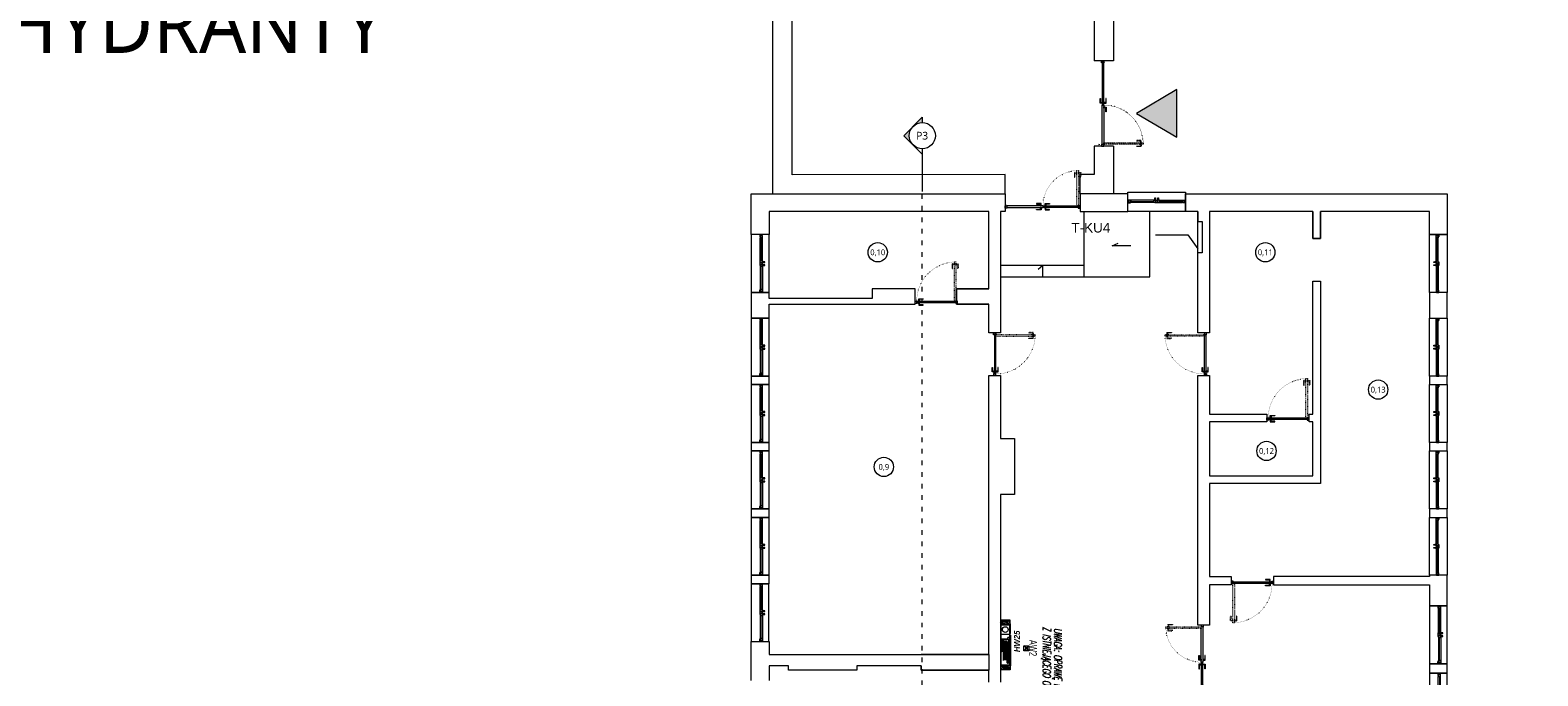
# Model space of a CAD drawing. Header units: millimetres. Extents: x 74561 to 128111, y -68197 to -28273.
# Tile 10 of 26: x 80160 to 87977, y -61742 to -58397. Entities that reach past the tile are written whole.
import ezdxf
from ezdxf.enums import TextEntityAlignment as Align

# ---------------------------------------------------------------- set-up
doc = ezdxf.new("R2010")
doc.units = ezdxf.units.MM
doc.linetypes.add('ACAD_ISO03W100', pattern=[30, 12, -18])
doc.linetypes.add('ACAD_ISO07W100', pattern=[3, 0, -3])
doc.layers.get('0').update_dxf_attribs({"color": 251, "lineweight": 9})
for name, color, linetype, lineweight in [('A-instalacje.ART', 251, 'Continuous', 9), ('A-opis.ART', 251, 'Continuous', 9), ('A-wyposażenie.ART', 251, 'Continuous', 9), ('IE_LEGENDA', 7, 'Continuous', 13), ('IE_Oświetlenie awaryjne', 1, 'Continuous', 13), ('instalacje_arch', 251, 'Continuous', 9), ('opis..KF', 251, 'Continuous', 9), ('stolarka_arch', 251, 'Continuous', 9), ('wypełnienie 2', 251, 'Continuous', 9), ('ściana pro..KF', 251, 'Continuous', 9), ('ściany ist..KF', 251, 'Continuous', 9)]:
    doc.layers.add(name, color=color, linetype=linetype, lineweight=lineweight)
doc.styles.add('ARCH', font='segoeuil.ttf')
doc.styles.add('Opisowy', font='arial.ttf')
doc.styles.add('SIMLPEX', font='simplex.shx')
doc.styles.get("Standard").update_dxf_attribs({"font": 'arial.ttf'})

# ---------------------------------------------------------------- blocks, each defined once
blk = doc.blocks.new('*U667')
at = {"layer": 'stolarka_arch', "linetype": 'ACAD_ISO03W100', "lineweight": 0, "ltscale": 0.1}
for points in [[(3.5, 97), (-1.5, 97), (-1.5, 85), (-0.5, 85), (-0.5, 95), (3.5, 95)], [(3.5, 98), (3.5, 94), (4.5, 94), (4.5, 98)], [(4.5, 102), (4.5, 0), (8.5, 0), (8.5, 102)], [(9.5, 98), (9.5, 94), (8.5, 94), (8.5, 98)], [(9.5, 97), (14.5, 97), (14.5, 85), (13.5, 85), (13.5, 95), (9.5, 95)]]:
    blk.add_lwpolyline(points, close=True, dxfattribs=at)
at = {"layer": 'stolarka_arch'}
for points in [[(5, -4), (5, -6), (0, -6), (0, 0), (4, 0), (4, -4), (5, -4)], [(106, 0), (4, 0), (4, -4), (106, -4)], [(101, 1), (101, 6), (89, 6), (89, 5), (99, 5), (99, 1)], [(102, 1), (98, 1), (98, 0), (102, 0)], [(105, -4), (105, -6), (110, -6), (110, 0), (106, 0), (106, -4), (105, -4)], [(101, -5), (101, -10), (89, -10), (89, -9), (99, -9), (99, -5)], [(102, -5), (98, -5), (98, -4), (102, -4)]]:
    blk.add_lwpolyline(points, close=True, dxfattribs=at)
blk.add_circle((4, 0.5), 0.5, dxfattribs=at)
at = {"layer": 'stolarka_arch', "linetype": 'ACAD_ISO07W100', "lineweight": 0, "ltscale": 0.5}
blk.add_arc((4, 0), 102, 0, 89.6506, dxfattribs=at)
blk = doc.blocks.new('*U1039')
at = {"layer": 'stolarka_arch', "lineweight": 0}
blk.add_lwpolyline([(0, 0), (150, 0), (150, -46), (0, -46)], close=True, dxfattribs=at)
at = {"layer": 'stolarka_arch'}
for points in [[(0, -22), (6, -22), (6, -23), (3, -23), (3, -28), (0, -28)], [(3, -23), (8, -23), (8, -29), (2, -29), (2, -28), (3, -28)], [(8, -26), (68, -26), (68, -23), (8, -23)], [(8, -26), (68, -26), (68, -29), (8, -29)], [(73, -23), (68, -23), (68, -29), (74, -29), (74, -28), (73, -28)], [(73, -30), (69, -30), (69, -29), (73, -29)], [(70, -22), (80, -22), (80, -23), (77, -23), (77, -28), (73, -28), (73, -23), (70, -23)], [(72, -35), (70, -35), (70, -30), (72, -30)], [(77, -23), (82, -23), (82, -29), (76, -29), (76, -28), (77, -28)], [(81, -30), (77, -30), (77, -29), (81, -29)], [(80, -35), (78, -35), (78, -30), (80, -30)], [(142, -26), (82, -26), (82, -23), (142, -23)], [(142, -26), (82, -26), (82, -29), (142, -29)], [(147, -23), (142, -23), (142, -29), (148, -29), (148, -28), (147, -28)], [(150, -22), (144, -22), (144, -23), (147, -23), (147, -28), (150, -28)]]:
    blk.add_lwpolyline(points, close=True, dxfattribs=at)
blk = doc.blocks.new('*U1040')
at = {"layer": 'stolarka_arch', "lineweight": 0}
blk.add_lwpolyline([(0, 0), (150, 0), (150, -46), (0, -46)], close=True, dxfattribs=at)
at = {"layer": 'stolarka_arch'}
for points in [[(0, -22), (6, -22), (6, -23), (3, -23), (3, -28), (0, -28)], [(3, -23), (8, -23), (8, -29), (2, -29), (2, -28), (3, -28)], [(8, -26), (68, -26), (68, -23), (8, -23)], [(8, -26), (68, -26), (68, -29), (8, -29)], [(73, -23), (68, -23), (68, -29), (74, -29), (74, -28), (73, -28)], [(73, -30), (69, -30), (69, -29), (73, -29)], [(70, -22), (80, -22), (80, -23), (77, -23), (77, -28), (73, -28), (73, -23), (70, -23)], [(72, -35), (70, -35), (70, -30), (72, -30)], [(77, -23), (82, -23), (82, -29), (76, -29), (76, -28), (77, -28)], [(81, -30), (77, -30), (77, -29), (81, -29)], [(80, -35), (78, -35), (78, -30), (80, -30)], [(142, -26), (82, -26), (82, -23), (142, -23)], [(142, -26), (82, -26), (82, -29), (142, -29)], [(147, -23), (142, -23), (142, -29), (148, -29), (148, -28), (147, -28)], [(150, -22), (144, -22), (144, -23), (147, -23), (147, -28), (150, -28)]]:
    blk.add_lwpolyline(points, close=True, dxfattribs=at)
blk = doc.blocks.new('*U1041')
at = {"layer": 'stolarka_arch', "lineweight": 0}
blk.add_lwpolyline([(0, 0), (150, 0), (150, -46), (0, -46)], close=True, dxfattribs=at)
at = {"layer": 'stolarka_arch'}
for points in [[(0, -22), (6, -22), (6, -23), (3, -23), (3, -28), (0, -28)], [(3, -23), (8, -23), (8, -29), (2, -29), (2, -28), (3, -28)], [(8, -26), (68, -26), (68, -23), (8, -23)], [(8, -26), (68, -26), (68, -29), (8, -29)], [(73, -23), (68, -23), (68, -29), (74, -29), (74, -28), (73, -28)], [(73, -30), (69, -30), (69, -29), (73, -29)], [(70, -22), (80, -22), (80, -23), (77, -23), (77, -28), (73, -28), (73, -23), (70, -23)], [(72, -35), (70, -35), (70, -30), (72, -30)], [(77, -23), (82, -23), (82, -29), (76, -29), (76, -28), (77, -28)], [(81, -30), (77, -30), (77, -29), (81, -29)], [(80, -35), (78, -35), (78, -30), (80, -30)], [(142, -26), (82, -26), (82, -23), (142, -23)], [(142, -26), (82, -26), (82, -29), (142, -29)], [(147, -23), (142, -23), (142, -29), (148, -29), (148, -28), (147, -28)], [(150, -22), (144, -22), (144, -23), (147, -23), (147, -28), (150, -28)]]:
    blk.add_lwpolyline(points, close=True, dxfattribs=at)
blk = doc.blocks.new('*U1035')
at = {"layer": 'stolarka_arch', "lineweight": 0}
blk.add_lwpolyline([(0, 0), (150, 0), (150, -46), (0, -46)], close=True, dxfattribs=at)
at = {"layer": 'stolarka_arch'}
for points in [[(0, -22), (6, -22), (6, -23), (3, -23), (3, -28), (0, -28)], [(3, -23), (8, -23), (8, -29), (2, -29), (2, -28), (3, -28)], [(8, -26), (68, -26), (68, -23), (8, -23)], [(8, -26), (68, -26), (68, -29), (8, -29)], [(73, -23), (68, -23), (68, -29), (74, -29), (74, -28), (73, -28)], [(73, -30), (69, -30), (69, -29), (73, -29)], [(70, -22), (80, -22), (80, -23), (77, -23), (77, -28), (73, -28), (73, -23), (70, -23)], [(72, -35), (70, -35), (70, -30), (72, -30)], [(77, -23), (82, -23), (82, -29), (76, -29), (76, -28), (77, -28)], [(81, -30), (77, -30), (77, -29), (81, -29)], [(80, -35), (78, -35), (78, -30), (80, -30)], [(142, -26), (82, -26), (82, -23), (142, -23)], [(142, -26), (82, -26), (82, -29), (142, -29)], [(147, -23), (142, -23), (142, -29), (148, -29), (148, -28), (147, -28)], [(150, -22), (144, -22), (144, -23), (147, -23), (147, -28), (150, -28)]]:
    blk.add_lwpolyline(points, close=True, dxfattribs=at)
blk = doc.blocks.new('*U1042')
at = {"layer": 'stolarka_arch', "lineweight": 0}
blk.add_lwpolyline([(0, 0), (150, 0), (150, -46), (0, -46)], close=True, dxfattribs=at)
at = {"layer": 'stolarka_arch'}
for points in [[(0, -22), (6, -22), (6, -23), (3, -23), (3, -28), (0, -28)], [(3, -23), (8, -23), (8, -29), (2, -29), (2, -28), (3, -28)], [(8, -26), (68, -26), (68, -23), (8, -23)], [(8, -26), (68, -26), (68, -29), (8, -29)], [(73, -23), (68, -23), (68, -29), (74, -29), (74, -28), (73, -28)], [(73, -30), (69, -30), (69, -29), (73, -29)], [(70, -22), (80, -22), (80, -23), (77, -23), (77, -28), (73, -28), (73, -23), (70, -23)], [(72, -35), (70, -35), (70, -30), (72, -30)], [(77, -23), (82, -23), (82, -29), (76, -29), (76, -28), (77, -28)], [(81, -30), (77, -30), (77, -29), (81, -29)], [(80, -35), (78, -35), (78, -30), (80, -30)], [(142, -26), (82, -26), (82, -23), (142, -23)], [(142, -26), (82, -26), (82, -29), (142, -29)], [(147, -23), (142, -23), (142, -29), (148, -29), (148, -28), (147, -28)], [(150, -22), (144, -22), (144, -23), (147, -23), (147, -28), (150, -28)]]:
    blk.add_lwpolyline(points, close=True, dxfattribs=at)
blk = doc.blocks.new('*U1043')
at = {"layer": 'stolarka_arch', "lineweight": 0}
blk.add_lwpolyline([(0, 0), (150, 0), (150, -45.9), (0, -45.9)], close=True, dxfattribs=at)
at = {"layer": 'stolarka_arch'}
for points in [[(0, -22), (6, -22), (6, -23), (3, -23), (3, -28), (0, -28)], [(3, -23), (8, -23), (8, -29), (2, -29), (2, -28), (3, -28)], [(8, -26), (68, -26), (68, -23), (8, -23)], [(8, -26), (68, -26), (68, -29), (8, -29)], [(73, -23), (68, -23), (68, -29), (74, -29), (74, -28), (73, -28)], [(73, -30), (69, -30), (69, -29), (73, -29)], [(70, -22), (80, -22), (80, -23), (77, -23), (77, -28), (73, -28), (73, -23), (70, -23)], [(72, -35), (70, -35), (70, -30), (72, -30)], [(77, -23), (82, -23), (82, -29), (76, -29), (76, -28), (77, -28)], [(81, -30), (77, -30), (77, -29), (81, -29)], [(80, -35), (78, -35), (78, -30), (80, -30)], [(142, -26), (82, -26), (82, -23), (142, -23)], [(142, -26), (82, -26), (82, -29), (142, -29)], [(147, -23), (142, -23), (142, -29), (148, -29), (148, -28), (147, -28)], [(150, -22), (144, -22), (144, -23), (147, -23), (147, -28), (150, -28)]]:
    blk.add_lwpolyline(points, close=True, dxfattribs=at)
blk = doc.blocks.new('*U1054')
at = {"layer": 'stolarka_arch', "lineweight": 0}
blk.add_lwpolyline([(0, 0), (150, 0), (150, -45.9), (0, -45.9)], close=True, dxfattribs=at)
at = {"layer": 'stolarka_arch'}
for points in [[(0, -22), (6, -22), (6, -23), (3, -23), (3, -28), (0, -28)], [(3, -23), (8, -23), (8, -29), (2, -29), (2, -28), (3, -28)], [(8, -26), (68, -26), (68, -23), (8, -23)], [(8, -26), (68, -26), (68, -29), (8, -29)], [(73, -23), (68, -23), (68, -29), (74, -29), (74, -28), (73, -28)], [(73, -30), (69, -30), (69, -29), (73, -29)], [(70, -22), (80, -22), (80, -23), (77, -23), (77, -28), (73, -28), (73, -23), (70, -23)], [(72, -35), (70, -35), (70, -30), (72, -30)], [(77, -23), (82, -23), (82, -29), (76, -29), (76, -28), (77, -28)], [(81, -30), (77, -30), (77, -29), (81, -29)], [(80, -35), (78, -35), (78, -30), (80, -30)], [(142, -26), (82, -26), (82, -23), (142, -23)], [(142, -26), (82, -26), (82, -29), (142, -29)], [(147, -23), (142, -23), (142, -29), (148, -29), (148, -28), (147, -28)], [(150, -22), (144, -22), (144, -23), (147, -23), (147, -28), (150, -28)]]:
    blk.add_lwpolyline(points, close=True, dxfattribs=at)
blk = doc.blocks.new('*U1055')
at = {"layer": 'stolarka_arch', "lineweight": 0}
blk.add_lwpolyline([(0, 0), (150, 0), (150, -46), (0, -46)], close=True, dxfattribs=at)
at = {"layer": 'stolarka_arch'}
for points in [[(0, -22), (6, -22), (6, -23), (3, -23), (3, -28), (0, -28)], [(3, -23), (8, -23), (8, -29), (2, -29), (2, -28), (3, -28)], [(8, -26), (68, -26), (68, -23), (8, -23)], [(8, -26), (68, -26), (68, -29), (8, -29)], [(73, -23), (68, -23), (68, -29), (74, -29), (74, -28), (73, -28)], [(73, -30), (69, -30), (69, -29), (73, -29)], [(70, -22), (80, -22), (80, -23), (77, -23), (77, -28), (73, -28), (73, -23), (70, -23)], [(72, -35), (70, -35), (70, -30), (72, -30)], [(77, -23), (82, -23), (82, -29), (76, -29), (76, -28), (77, -28)], [(81, -30), (77, -30), (77, -29), (81, -29)], [(80, -35), (78, -35), (78, -30), (80, -30)], [(142, -26), (82, -26), (82, -23), (142, -23)], [(142, -26), (82, -26), (82, -29), (142, -29)], [(147, -23), (142, -23), (142, -29), (148, -29), (148, -28), (147, -28)], [(150, -22), (144, -22), (144, -23), (147, -23), (147, -28), (150, -28)]]:
    blk.add_lwpolyline(points, close=True, dxfattribs=at)
blk = doc.blocks.new('*U1057')
at = {"layer": 'stolarka_arch', "lineweight": 0}
blk.add_lwpolyline([(0, 0), (150, 0), (150, -46), (0, -46)], close=True, dxfattribs=at)
at = {"layer": 'stolarka_arch'}
for points in [[(0, -22), (6, -22), (6, -23), (3, -23), (3, -28), (0, -28)], [(3, -23), (8, -23), (8, -29), (2, -29), (2, -28), (3, -28)], [(8, -26), (68, -26), (68, -23), (8, -23)], [(8, -26), (68, -26), (68, -29), (8, -29)], [(73, -23), (68, -23), (68, -29), (74, -29), (74, -28), (73, -28)], [(73, -30), (69, -30), (69, -29), (73, -29)], [(70, -22), (80, -22), (80, -23), (77, -23), (77, -28), (73, -28), (73, -23), (70, -23)], [(72, -35), (70, -35), (70, -30), (72, -30)], [(77, -23), (82, -23), (82, -29), (76, -29), (76, -28), (77, -28)], [(81, -30), (77, -30), (77, -29), (81, -29)], [(80, -35), (78, -35), (78, -30), (80, -30)], [(142, -26), (82, -26), (82, -23), (142, -23)], [(142, -26), (82, -26), (82, -29), (142, -29)], [(147, -23), (142, -23), (142, -29), (148, -29), (148, -28), (147, -28)], [(150, -22), (144, -22), (144, -23), (147, -23), (147, -28), (150, -28)]]:
    blk.add_lwpolyline(points, close=True, dxfattribs=at)
blk = doc.blocks.new('*U1045')
at = {"layer": 'stolarka_arch', "lineweight": 0}
blk.add_lwpolyline([(0, 0), (150, 0), (150, -46), (0, -46)], close=True, dxfattribs=at)
at = {"layer": 'stolarka_arch'}
for points in [[(0, -22), (6, -22), (6, -23), (3, -23), (3, -28), (0, -28)], [(3, -23), (8, -23), (8, -29), (2, -29), (2, -28), (3, -28)], [(8, -26), (68, -26), (68, -23), (8, -23)], [(8, -26), (68, -26), (68, -29), (8, -29)], [(73, -23), (68, -23), (68, -29), (74, -29), (74, -28), (73, -28)], [(73, -30), (69, -30), (69, -29), (73, -29)], [(70, -22), (80, -22), (80, -23), (77, -23), (77, -28), (73, -28), (73, -23), (70, -23)], [(72, -35), (70, -35), (70, -30), (72, -30)], [(77, -23), (82, -23), (82, -29), (76, -29), (76, -28), (77, -28)], [(81, -30), (77, -30), (77, -29), (81, -29)], [(80, -35), (78, -35), (78, -30), (80, -30)], [(142, -26), (82, -26), (82, -23), (142, -23)], [(142, -26), (82, -26), (82, -29), (142, -29)], [(147, -23), (142, -23), (142, -29), (148, -29), (148, -28), (147, -28)], [(150, -22), (144, -22), (144, -23), (147, -23), (147, -28), (150, -28)]]:
    blk.add_lwpolyline(points, close=True, dxfattribs=at)
blk = doc.blocks.new('*U1046')
at = {"layer": 'stolarka_arch', "lineweight": 0}
blk.add_lwpolyline([(0, 0), (150, 0), (150, -46), (0, -46)], close=True, dxfattribs=at)
at = {"layer": 'stolarka_arch'}
for points in [[(0, -22), (6, -22), (6, -23), (3, -23), (3, -28), (0, -28)], [(3, -23), (8, -23), (8, -29), (2, -29), (2, -28), (3, -28)], [(8, -26), (68, -26), (68, -23), (8, -23)], [(8, -26), (68, -26), (68, -29), (8, -29)], [(73, -23), (68, -23), (68, -29), (74, -29), (74, -28), (73, -28)], [(73, -30), (69, -30), (69, -29), (73, -29)], [(70, -22), (80, -22), (80, -23), (77, -23), (77, -28), (73, -28), (73, -23), (70, -23)], [(72, -35), (70, -35), (70, -30), (72, -30)], [(77, -23), (82, -23), (82, -29), (76, -29), (76, -28), (77, -28)], [(81, -30), (77, -30), (77, -29), (81, -29)], [(80, -35), (78, -35), (78, -30), (80, -30)], [(142, -26), (82, -26), (82, -23), (142, -23)], [(142, -26), (82, -26), (82, -29), (142, -29)], [(147, -23), (142, -23), (142, -29), (148, -29), (148, -28), (147, -28)], [(150, -22), (144, -22), (144, -23), (147, -23), (147, -28), (150, -28)]]:
    blk.add_lwpolyline(points, close=True, dxfattribs=at)
blk = doc.blocks.new('*U1047')
at = {"layer": 'stolarka_arch', "lineweight": 0}
blk.add_lwpolyline([(0, 0), (150, 0), (150, -46), (0, -46)], close=True, dxfattribs=at)
at = {"layer": 'stolarka_arch'}
for points in [[(0, -22), (6, -22), (6, -23), (3, -23), (3, -28), (0, -28)], [(3, -23), (8, -23), (8, -29), (2, -29), (2, -28), (3, -28)], [(8, -26), (68, -26), (68, -23), (8, -23)], [(8, -26), (68, -26), (68, -29), (8, -29)], [(73, -23), (68, -23), (68, -29), (74, -29), (74, -28), (73, -28)], [(73, -30), (69, -30), (69, -29), (73, -29)], [(70, -22), (80, -22), (80, -23), (77, -23), (77, -28), (73, -28), (73, -23), (70, -23)], [(72, -35), (70, -35), (70, -30), (72, -30)], [(77, -23), (82, -23), (82, -29), (76, -29), (76, -28), (77, -28)], [(81, -30), (77, -30), (77, -29), (81, -29)], [(80, -35), (78, -35), (78, -30), (80, -30)], [(142, -26), (82, -26), (82, -23), (142, -23)], [(142, -26), (82, -26), (82, -29), (142, -29)], [(147, -23), (142, -23), (142, -29), (148, -29), (148, -28), (147, -28)], [(150, -22), (144, -22), (144, -23), (147, -23), (147, -28), (150, -28)]]:
    blk.add_lwpolyline(points, close=True, dxfattribs=at)
blk = doc.blocks.new('*U1058')
at = {"layer": 'stolarka_arch', "lineweight": 0}
blk.add_lwpolyline([(0, 0), (150, 0), (150, -46), (0, -46)], close=True, dxfattribs=at)
at = {"layer": 'stolarka_arch'}
for points in [[(0, -22), (6, -22), (6, -23), (3, -23), (3, -28), (0, -28)], [(3, -23), (8, -23), (8, -29), (2, -29), (2, -28), (3, -28)], [(8, -26), (68, -26), (68, -23), (8, -23)], [(8, -26), (68, -26), (68, -29), (8, -29)], [(73, -23), (68, -23), (68, -29), (74, -29), (74, -28), (73, -28)], [(73, -30), (69, -30), (69, -29), (73, -29)], [(70, -22), (80, -22), (80, -23), (77, -23), (77, -28), (73, -28), (73, -23), (70, -23)], [(72, -35), (70, -35), (70, -30), (72, -30)], [(77, -23), (82, -23), (82, -29), (76, -29), (76, -28), (77, -28)], [(81, -30), (77, -30), (77, -29), (81, -29)], [(80, -35), (78, -35), (78, -30), (80, -30)], [(142, -26), (82, -26), (82, -23), (142, -23)], [(142, -26), (82, -26), (82, -29), (142, -29)], [(147, -23), (142, -23), (142, -29), (148, -29), (148, -28), (147, -28)], [(150, -22), (144, -22), (144, -23), (147, -23), (147, -28), (150, -28)]]:
    blk.add_lwpolyline(points, close=True, dxfattribs=at)
blk = doc.blocks.new('*U1031')
at = {"layer": 'stolarka_arch', "linetype": 'ACAD_ISO03W100', "lineweight": 0, "ltscale": 0.1}
for points in [[(3.5, 87), (-1.5, 87), (-1.5, 75), (-0.5, 75), (-0.5, 85), (3.5, 85)], [(3.5, 88), (3.5, 84), (4.5, 84), (4.5, 88)], [(4.5, 92), (4.5, 0), (8.5, 0), (8.5, 92)], [(9.5, 88), (9.5, 84), (8.5, 84), (8.5, 88)], [(9.5, 87), (14.5, 87), (14.5, 75), (13.5, 75), (13.5, 85), (9.5, 85)]]:
    blk.add_lwpolyline(points, close=True, dxfattribs=at)
at = {"layer": 'stolarka_arch'}
for points in [[(5, -4), (5, -6), (0, -6), (0, 0), (4, 0), (4, -4), (5, -4)], [(96, 0), (4, 0), (4, -4), (96, -4)], [(91, 1), (91, 6), (79, 6), (79, 5), (89, 5), (89, 1)], [(92, 1), (88, 1), (88, 0), (92, 0)], [(96, 0), (190.3, 0), (190.3, -4), (96, -4)], [(100, 1), (104, 1), (104, 0), (100, 0)], [(101, 1), (101, 6), (113, 6), (113, 5), (103, 5), (103, 1)], [(189.3, -4), (189.3, -6), (194.3, -6), (194.3, 0), (190.3, 0), (190.3, -4), (189.3, -4)], [(91, -5), (91, -10), (79, -10), (79, -9), (89, -9), (89, -5)], [(92, -5), (88, -5), (88, -4), (92, -4)], [(100, -5), (104, -5), (104, -4), (100, -4)], [(101, -5), (101, -10), (113, -10), (113, -9), (103, -9), (103, -5)]]:
    blk.add_lwpolyline(points, close=True, dxfattribs=at)
for centre in [(4, 0.5), (190.3, 0.5)]:
    blk.add_circle(centre, 0.5, dxfattribs=at)
at = {"layer": 'stolarka_arch', "linetype": 'ACAD_ISO07W100', "lineweight": 0, "ltscale": 0.5}
blk.add_arc((4, 0), 92, 0, 89.6506, dxfattribs=at)
blk = doc.blocks.new('*U1032')
at = {"layer": 'stolarka_arch', "lineweight": 0}
blk.add_lwpolyline([(0, 0), (150, 0), (150, -50), (0, -50)], close=True, dxfattribs=at)
at = {"layer": 'stolarka_arch'}
for points in [[(0, -22), (6, -22), (6, -23), (3, -23), (3, -28), (0, -28)], [(3, -23), (8, -23), (8, -29), (2, -29), (2, -28), (3, -28)], [(8, -26), (68, -26), (68, -23), (8, -23)], [(8, -26), (68, -26), (68, -29), (8, -29)], [(73, -23), (68, -23), (68, -29), (74, -29), (74, -28), (73, -28)], [(73, -30), (69, -30), (69, -29), (73, -29)], [(70, -22), (80, -22), (80, -23), (77, -23), (77, -28), (73, -28), (73, -23), (70, -23)], [(72, -35), (70, -35), (70, -30), (72, -30)], [(77, -23), (82, -23), (82, -29), (76, -29), (76, -28), (77, -28)], [(81, -30), (77, -30), (77, -29), (81, -29)], [(80, -35), (78, -35), (78, -30), (80, -30)], [(142, -26), (82, -26), (82, -23), (142, -23)], [(142, -26), (82, -26), (82, -29), (142, -29)], [(147, -23), (142, -23), (142, -29), (148, -29), (148, -28), (147, -28)], [(150, -22), (144, -22), (144, -23), (147, -23), (147, -28), (150, -28)]]:
    blk.add_lwpolyline(points, close=True, dxfattribs=at)
blk = doc.blocks.new('*U1020')
at = {"layer": 'stolarka_arch', "linetype": 'ACAD_ISO03W100', "lineweight": 0, "ltscale": 0.1}
for points in [[(3.5, 87), (-1.5, 87), (-1.5, 75), (-0.5, 75), (-0.5, 85), (3.5, 85)], [(3.5, 88), (3.5, 84), (4.5, 84), (4.5, 88)], [(4.5, 92), (4.5, 0), (8.5, 0), (8.5, 92)], [(9.5, 88), (9.5, 84), (8.5, 84), (8.5, 88)], [(9.5, 87), (14.5, 87), (14.5, 75), (13.5, 75), (13.5, 85), (9.5, 85)]]:
    blk.add_lwpolyline(points, close=True, dxfattribs=at)
at = {"layer": 'stolarka_arch'}
for points in [[(5, -4), (5, -6), (0, -6), (0, 0), (4, 0), (4, -4), (5, -4)], [(96, 0), (4, 0), (4, -4), (96, -4)], [(91, 1), (91, 6), (79, 6), (79, 5), (89, 5), (89, 1)], [(92, 1), (88, 1), (88, 0), (92, 0)], [(96, 0), (157, 0), (157, -4), (96, -4)], [(100, 1), (104, 1), (104, 0), (100, 0)], [(101, 1), (101, 6), (113, 6), (113, 5), (103, 5), (103, 1)], [(156, -4), (156, -6), (161, -6), (161, 0), (157, 0), (157, -4), (156, -4)], [(91, -5), (91, -10), (79, -10), (79, -9), (89, -9), (89, -5)], [(92, -5), (88, -5), (88, -4), (92, -4)], [(100, -5), (104, -5), (104, -4), (100, -4)], [(101, -5), (101, -10), (113, -10), (113, -9), (103, -9), (103, -5)]]:
    blk.add_lwpolyline(points, close=True, dxfattribs=at)
for centre in [(4, 0.5), (157, 0.5)]:
    blk.add_circle(centre, 0.5, dxfattribs=at)
at = {"layer": 'stolarka_arch', "linetype": 'ACAD_ISO07W100', "lineweight": 0, "ltscale": 0.5}
blk.add_arc((4, 0), 92, 0, 89.6506, dxfattribs=at)
blk = doc.blocks.new('nr pom')
at = {"layer": 'opis..KF', "lineweight": 20}
blk.add_circle((0, 0), 25, dxfattribs=at)
at = {"layer": 'opis..KF', "style": 'ARCH'}
blk.add_attdef('00', text='', height=15, dxfattribs=at).set_placement((0, 0), align=Align.MIDDLE_CENTER)
blk = doc.blocks.new('*U1249')
at = {"layer": 'instalacje_arch', "lineweight": 20, "true_color": 0xf4ee51}
h = blk.add_hatch(color=41, dxfattribs=at)
h.dxf.hatch_style = 1
h.paths.add_polyline_path([(0, 33.8), (0, 47.7), (-23.9, 23.9, -0.198912)])
h.paths.add_polyline_path([(-47.7, 0), (-23.9, -23.9, -0.198912), (-33.8, 0, -0.198912), (-23.9, 23.9)])
h = blk.add_hatch(color=41, dxfattribs=at)
h.dxf.hatch_style = 1
h.paths.add_polyline_path([(-23.9, -4262.5), (0, -4286.4), (0, -4272.4, -0.198912)])
h.paths.add_polyline_path([(-23.9, -4262.5, -0.198912), (-33.8, -4238.7, -0.198912), (-23.9, -4214.8), (-47.7, -4238.7)])
at = {"layer": 'instalacje_arch', "color": 41, "linetype": 'ACAD_ISO03W100', "lineweight": 9, "true_color": 0xf4ee51}
blk.add_line((0, -4093.7), (0, -145), dxfattribs=at)
at = {"layer": 'instalacje_arch', "color": 41, "lineweight": 20, "true_color": 0xf4ee51}
for points in [[(0, -33.8), (0, -47.7), (-47.7, 0), (0, 47.7), (0, 33.8)], [(0, -45), (0, -145)], [(0, -4193.7), (0, -4093.7)], [(0, -4204.9), (0, -4190.9), (-47.7, -4238.7), (0, -4286.4), (0, -4272.4)]]:
    blk.add_lwpolyline(points, dxfattribs=at)
for centre in [(0, 0), (0, -4238.7)]:
    blk.add_circle(centre, 33.8, dxfattribs=at)
at = {"layer": 'instalacje_arch', "color": 41, "true_color": 0xf4ee51, "style": 'ARCH'}
for tag, p in [('P1', (0, 0)), ('P2', (0, -4238.7))]:
    blk.add_attdef(tag, text='', height=20, rotation=180, dxfattribs=at).set_placement(p, align=Align.MIDDLE_CENTER)
blk = doc.blocks.new('*U1887')
at = {"layer": 'A-wyposażenie.ART'}
h = blk.add_hatch(color=160, dxfattribs=at)
h.dxf.hatch_style = 1
h.paths.add_polyline_path([(107, 0), (27, 0), (27, 1), (107, 1)])
h.paths.add_polyline_path([(-2, 0), (23, 0), (23, 1), (-2, 1)])
h.paths.add_polyline_path([(25.5, -24), (104, -24), (104, -1), (25.5, -1)], flags=16)
h.paths.add_polyline_path([(24.5, -1), (1, -1), (1, -24), (24.5, -24)], flags=16)
h.paths.add_polyline_path([(0, -25), (105, -25), (105, 0), (0, 0)])
at = {"layer": 'A-wyposażenie.ART', "color": 160}
for p, q in [((39.5, -1.5), (33.2, -1.5)), ((33.2, -1.5), (33.2, -5.5)), ((39.5, -5.5), (33.2, -5.5)), ((36.5, -22.1), (36.5, -5.5)), ((36.5, -22.1), (36.5, -5.5)), ((36.5, -22.1), (38.5, -20.1)), ((36.5, -22.1), (65, -22.1)), ((38.5, -20.1), (38.5, -5.5)), ((38.5, -20.1), (65, -20.1)), ((39.5, -1.5), (39.5, -5.5)), ((41.9, -3.6), (41.1, -3.1)), ((92.9, -3.1), (41.1, -3.1)), ((41.9, -18), (41.1, -18.4)), ((41.1, -18.4), (92.9, -18.4)), ((88.4, -3.6), (42, -3.6)), ((67, -17.9), (42, -17.9)), ((87.5, -6.2), (44.7, -7.9)), ((89.3, -8.6), (44.7, -10.4)), ((89.3, -11.1), (44.7, -12.9)), ((89.3, -13.6), (44.7, -15.4)), ((89.4, -16.1), (44.7, -17.9)), ((87.5, -3.6), (46.4, -6.1)), ((65, -18.5), (67, -18.5)), ((65, -18.5), (67, -18.5)), ((65, -18.9), (65, -20)), ((65, -20), (65, -20)), ((67, -17.9), (92, -17.9)), ((69, -18.5), (67, -18.5)), ((68.6, -18.5), (69, -18.5)), ((69, -18.9), (69, -20)), ((76.2, -3.6), (92, -3.6)), ((97.2, -4.4), (87.7, -6.2)), ((97.2, -6.9), (89.3, -8.6)), ((92.1, -3.6), (92.9, -3.1)), ((92.1, -18), (92.9, -18.4))]:
    blk.add_line(p, q, dxfattribs=at)
for points in [[(-2, 0), (23, 0), (23, 1), (-2, 1)], [(0, -25), (105, -25), (105, 0), (0, 0)], [(107, 0), (27, 0), (27, 1), (107, 1)], [(24.5, -1), (1, -1), (1, -24), (24.5, -24)], [(25.5, -24), (104, -24), (104, -1), (25.5, -1)]]:
    blk.add_lwpolyline(points, close=True, dxfattribs=at)
blk.add_circle((12.8, -12.5), 7.5, dxfattribs=at)
for centre, radius, start, end in [((42, -3.3), 0.3, 240, 270), ((42, -18.2), 0.3, 90, 120), ((44.7, -9.2), 1.25, 90, 270), ((44.7, -11.7), 1.25, 90, 270), ((44.7, -14.2), 1.25, 90, 270), ((44.7, -16.7), 1.25, 90, 270), ((46.4, -4.9), 1.25, 90, 270), ((46.4, -7.4), 1.25, 90, 204.8611), ((67, -21.1), 2.25, 150.1519, 29.8481), ((65, -18.6), 0.16, 90, 247.3402), ((64.9, -18.9), 0.1, 0, 67.3402), ((69, -18.6), 0.16, 292.6598, 90), ((69.1, -18.9), 0.1, 112.6598, 180), ((87.4, -4.9), 1.29, 271.7747, 88.3577), ((87.6, -16.6), 1.25, 270, 23.103), ((89.3, -9.9), 1.25, 270, 90), ((89.3, -12.4), 1.25, 270, 90), ((89.3, -14.9), 1.25, 270, 90), ((92, -3.3), 0.3, 270, 300), ((92, -18.2), 0.3, 60, 90), ((97.2, -5.7), 2.7, 221.3769, 160.9252), ((97.2, -5.7), 1.25, 270, 110.7696)]:
    blk.add_arc(centre, radius, start, end, dxfattribs=at)
blk = doc.blocks.new('Oprawa AW2')
at = {"layer": 'IE_Oświetlenie awaryjne'}
h = blk.add_hatch(color=0, dxfattribs=at)
h.dxf.hatch_style = 1
h.paths.add_polyline_path([(1, 6.6, 1), (-1, 6.6, 1)])
h = blk.add_hatch(color=0, dxfattribs=at)
h.dxf.hatch_style = 1
h.paths.add_polyline_path([(1.4, 8), (1.3, 8), (1.3, 7.8), (1.4, 7.8)])
h = blk.add_hatch(color=0, dxfattribs=at)
h.dxf.hatch_style = 1
h.paths.add_polyline_path([(1.4, 7.8), (1.3, 7.8), (1.3, 7.6), (1.4, 7.6)])
at = {"layer": 'IE_Oświetlenie awaryjne', "color": 0}
for points in [[(-6.1, 13.2), (6.1, 13.2, -0.414214), (6.6, 12.7), (6.6, 0.5, -0.414214), (6.1, 0), (-6.1, 0, -0.414214), (-6.6, 0.5), (-6.6, 12.7, -0.414214)], [(-6.1, 12.9), (6.1, 12.9, -0.414214), (6.3, 12.7), (6.3, 0.5, -0.414214), (6.1, 0.2), (-6.1, 0.2, -0.414214), (-6.4, 0.5), (-6.4, 12.7, -0.414214)]]:
    blk.add_lwpolyline(points, format="xyb", close=True, dxfattribs=at)
for points in [[(-6.3, 12.9), (-1.8, 8.4)], [(-1.8, 4.8), (-6.3, 0.3)], [(1.3, 7.8), (1.4, 7.8)], [(1.8, 8.4), (6.3, 12.9)], [(1.8, 4.8), (6.3, 0.3)]]:
    blk.add_lwpolyline(points, dxfattribs=at)
for points in [[(-1.8, 4.8), (-1.8, 8.4), (1.8, 8.4), (1.8, 4.8)], [(-1.6, 5), (-1.6, 8.1), (1.5, 8.1), (1.5, 5)], [(1.3, 8), (1.3, 7.6), (1.4, 7.6), (1.4, 8)]]:
    blk.add_lwpolyline(points, close=True, dxfattribs=at)
blk.add_circle((0, 6.6), 1, dxfattribs=at)
at = {"layer": 'IE_Oświetlenie awaryjne', "color": 0, "insert": (-22.1, 33.8), "char_height": 20, "width": 20.191, "attachment_point": 1, "style": 'Opisowy'}
blk.add_mtext('{\\W0.7;AW2}', dxfattribs=at)

msp = doc.modelspace()

# ---------------------------------------------------------------- hatches: boundary and pattern name
at = {"linetype": 'ByBlock', "true_color": 0x636466}
h = msp.add_hatch(color=251, dxfattribs=at)
h.dxf.hatch_style = 1
h.paths.add_polyline_path([(85896.5, -58827.7), (86105.1, -58704.3), (86105.1, -58951.2)])
at = {"layer": 'wypełnienie 2', "linetype": 'ByBlock', "transparency": 33554595}
h = msp.add_hatch(dxfattribs=at)
h.set_pattern_fill('ANSI31', color=256, scale=2, angle=90)
h.set_pattern_definition([(135, (-44690.881, -258383.2434), (-4.49012806, -4.49012806), [])])
h.paths.add_polyline_path([(85191.1, -61453), (85191.1, -61477), (85241.1, -61477), (85241.1, -61453)])
h.paths.add_polyline_path([(85191.1, -61687), (85191.1, -61711), (85241.1, -61711), (85241.1, -61687)])

# ---------------------------------------------------------------- linework, layer by layer
at = {"linetype": 'ByBlock'}
msp.add_lwpolyline([(86105.1, -58704.3), (85896.5, -58827.7), (86105.1, -58951.2), (86105.1, -58704.3)], dxfattribs=at)
for points in [[(85195.1, -59674.3), (85625.3, -59674.3), (85625.3, -59336)], [(85625.3, -59674.3), (85965.7, -59674.3), (85965.7, -59336)], [(85994.5, -59457.4), (86162.3, -59457.4), (86215.1, -59529.1)], [(85994.5, -59457.4), (86162.3, -59457.4), (86215.1, -59529.1)], [(85866.2, -59513.8), (85771, -59513.8), (85801.8, -59499.5)], [(85625.3, -59674.3), (85625.3, -59616.3), (85195.1, -59616.3)], [(85410.2, -59674.3), (85410.2, -59616.3), (85387, -59637.3)]]:
    msp.add_lwpolyline(points)
at = {"layer": 'stolarka_arch'}
for points in [[(85719.1, -58565.2), (85715.1, -58565.2), (85715.1, -58555.2), (85727.1, -58555.2), (85727.1, -58563.2), (85719.1, -58563.2), (85719.1, -58565.2)], [(85727.1, -58784.9), (85727.1, -58563.2), (85719.1, -58563.2), (85719.1, -58784.9)], [(85717.1, -58774.9), (85707.1, -58774.9), (85707.1, -58750.9), (85709.1, -58750.9), (85709.1, -58770.9), (85717.1, -58770.9)], [(85717.1, -58776.9), (85717.1, -58768.9), (85719.1, -58768.9), (85719.1, -58776.9)], [(85729.1, -58776.9), (85729.1, -58768.9), (85727.1, -58768.9), (85727.1, -58776.9)], [(85729.1, -58774.9), (85739.1, -58774.9), (85739.1, -58750.9), (85737.1, -58750.9), (85737.1, -58770.9), (85729.1, -58770.9)], [(85717.1, -58792.9), (85717.1, -58800.9), (85719.1, -58800.9), (85719.1, -58792.9)], [(85727.1, -58784.9), (85727.1, -58988.9), (85719.1, -58988.9), (85719.1, -58784.9)], [(85729.1, -58792.9), (85729.1, -58800.9), (85727.1, -58800.9), (85727.1, -58792.9)], [(85729.1, -58794.9), (85739.1, -58794.9), (85739.1, -58818.9), (85737.1, -58818.9), (85737.1, -58798.9), (85729.1, -58798.9)], [(85719.1, -58986.9), (85715.1, -58986.9), (85715.1, -58996.9), (85727.1, -58996.9), (85727.1, -58988.9), (85719.1, -58988.9), (85719.1, -58986.9)]]:
    msp.add_lwpolyline(points, close=True, dxfattribs=at)
at = {"layer": 'stolarka_arch', "linetype": 'ACAD_ISO03W100', "lineweight": 0, "ltscale": 0.1}
for points in [[(85931.1, -58987.9), (85727.1, -58987.9), (85727.1, -58979.9), (85931.1, -58979.9)], [(85921.1, -58977.9), (85921.1, -58967.9), (85897.1, -58967.9), (85897.1, -58969.9), (85917.1, -58969.9), (85917.1, -58977.9)], [(85921.1, -58989.9), (85921.1, -58999.9), (85897.1, -58999.9), (85897.1, -58997.9), (85917.1, -58997.9), (85917.1, -58989.9)], [(85923.1, -58977.9), (85915.1, -58977.9), (85915.1, -58979.9), (85923.1, -58979.9)], [(85923.1, -58989.9), (85915.1, -58989.9), (85915.1, -58987.9), (85923.1, -58987.9)]]:
    msp.add_lwpolyline(points, close=True, dxfattribs=at)
at = {"layer": 'stolarka_arch'}
for centre in [(85728.1, -58563.2), (85702.1, -58988.9), (85728.1, -58988.9)]:
    msp.add_circle(centre, 1, dxfattribs=at)
at = {"layer": 'stolarka_arch', "linetype": 'ACAD_ISO07W100', "lineweight": 0, "ltscale": 0.5}
msp.add_arc((85727.1, -58988.9), 204, 0.34937, 90, dxfattribs=at)
at = {"layer": 'ściana pro..KF', "linetype": 'ByBlock'}
for points in [[(85191.1, -61477), (85241.1, -61477), (85241.1, -61453), (85191.1, -61453)], [(85191.1, -61687), (85241.1, -61687), (85241.1, -61711), (85191.1, -61711)]]:
    msp.add_lwpolyline(points, dxfattribs=at)
at = {"layer": 'ściany ist..KF', "linetype": 'ByBlock'}
for p, q in [((85777.1, -58555.2), (85677.1, -58555.2)), ((85777.1, -58996.9), (85677.1, -58996.9)), ((85215.5, -59244.5), (85215.5, -59144.5)), ((85604.1, -59244.1), (85604.1, -59144.1)), ((83991.2, -61631), (85132.1, -61631))]:
    msp.add_line(p, q, dxfattribs=at)
for points in [[(84011.1, -59244), (84011.1, -53484), (87977.1, -53484), (87977.1, -58338), (85777.1, -58338), (85777.1, -58555.2)], [(85215.5, -59144.5), (84111.1, -59145.4), (84111.1, -53584), (87877.1, -53584), (87877.1, -58238), (85677.1, -58238), (85677.1, -58555.2)], [(85777.1, -58996.9), (85777.1, -59244), (85604.1, -59244.1)], [(85677.1, -58996.9), (85677.1, -59144.1), (85604.1, -59144.1)], [(83899.1, -59456.1), (83899.1, -59244), (85215.5, -59244), (85215.5, -59336), (85191.1, -59336), (85191.1, -59965.6), (85131.1, -59965.6), (85131.1, -59817), (84963.1, -59817), (84963.1, -59736), (85131.1, -59736), (85131.1, -59336), (83991.1, -59336), (83991.1, -59456.1), (83899.1, -59456.1)], [(85215.5, -59244.5), (84011.1, -59245.5)], [(86150.9, -59336), (86150.9, -59244), (87507.1, -59244), (87507.1, -59456.1), (87415.1, -59456.1), (87415.1, -59336), (86851.1, -59336), (86851.1, -59476), (86811.1, -59476), (86811.1, -59336), (86275.1, -59336), (86275.1, -59965.6), (86215.1, -59965.6), (86215.1, -59336), (86150.9, -59336)], [(86811.1, -59336), (86811.1, -59476), (86851.1, -59476), (86851.1, -59336)], [(86215.1, -60185.2), (86275.1, -60185.2), (86275.1, -60386), (86571.8, -60386), (86571.8, -60426), (86275.1, -60426), (86275.1, -60706), (86811.1, -60706), (86811.1, -60426), (86791.8, -60426), (86791.8, -60386), (86811.1, -60386), (86811.1, -59697.3), (86851.1, -59697.3), (86851.1, -60746), (86275.1, -60746), (86275.1, -61228.1), (86387.4, -61228.1), (86387.4, -61271), (86275.1, -61271), (86275.1, -61479.3), (86215.1, -61479.3), (86215.1, -60185.2)], [(83991.1, -59756.1), (83899.1, -59756.1), (83899.1, -59889.1), (83991.1, -59889.1), (83991.1, -59817), (84749.1, -59817), (84749.1, -59736), (84525.1, -59736), (84525.1, -59787), (83991.1, -59787), (83991.1, -59756.1)], [(84525.1, -59817), (84749.1, -59817), (84749.1, -59736), (84525.1, -59736), (84525.1, -59787)], [(85131.1, -59736), (84963.1, -59736), (84963.1, -59817), (85131.1, -59817)], [(83899.1, -61564.8), (83991.1, -61564.8), (83991.2, -61631), (85132.1, -61631), (85131.1, -61631), (85131.1, -60185.6), (85191.1, -60185.6), (85191.1, -60512), (85263.1, -60512), (85263.1, -60802), (85191.1, -60802), (85191.1, -61774.5)], [(85191.1, -60512), (85263.1, -60512), (85263.1, -60802), (85191.1, -60802)], [(86607.4, -61271), (87415.1, -61271), (87415.3, -61379.1), (87507.1, -61379.1), (87507.1, -61220.9), (87415.1, -61220.9), (87415.1, -61228.1), (86607.4, -61228.1), (86607.4, -61271)], [(83899.1, -61766), (83899.1, -61564.8)], [(84092.1, -61631), (84446.1, -61631)], [(84780.1, -61691), (84780.1, -61712), (85132.1, -61712), (85132.1, -61631), (84780.1, -61631)], [(85131.1, -61774.5), (85131.1, -61712), (84780.1, -61712), (84780.1, -61691), (84651.1, -61691), (84651.1, -61691), (84621.1, -61691), (84621.1, -61691), (84446.1, -61691), (84446.1, -61712), (84092.1, -61712), (84092.1, -61691), (83991.1, -61691), (83991.1, -61766)], [(84446.1, -61691), (84446.1, -61712), (84092.1, -61712), (84092.1, -61691)]]:
    msp.add_lwpolyline(points, dxfattribs=at)
for points in [[(85604.1, -59336), (85850.9, -59336), (85850.9, -59244), (85604.1, -59244)], [(87415.1, -59889.1), (87507.1, -59889.1), (87507.1, -59756.1), (87415.1, -59756.1)], [(83899.1, -60233.1), (83991.1, -60233.1), (83991.1, -60189.1), (83899.1, -60189.1)], [(87415.1, -60233.1), (87507.1, -60233.1), (87507.1, -60189.1), (87415.1, -60189.1)], [(83899.1, -60577), (83991.1, -60577), (83991.1, -60533.1), (83899.1, -60533.1)], [(87415.1, -60577), (87507.1, -60577), (87507.1, -60533.1), (87415.1, -60533.1)], [(83899.1, -60920.9), (83991.1, -60920.9), (83991.1, -60877), (83899.1, -60877)], [(87415.1, -60920.9), (87507.1, -60920.9), (87507.1, -60877), (87415.1, -60877)], [(83899.1, -61264.8), (83991.1, -61264.8), (83991.1, -61220.9), (83899.1, -61220.9)], [(87415.1, -61729.1), (87507.1, -61729.1), (87507.1, -61679.1), (87415.1, -61679.1)]]:
    msp.add_lwpolyline(points, close=True, dxfattribs=at)
at = {"layer": 'ściany ist..KF'}
msp.add_lwpolyline([(86215.1, -59336), (86215.1, -59388.5), (86236.1, -59388.5), (86236.1, -59550.4), (86215.1, -59550.4)], dxfattribs=at)

# ---------------------------------------------------------------- block references
at = {"layer": 'A-instalacje.ART', "xscale": 2, "yscale": 2, "zscale": 2, "rotation": 270}
msp.add_blockref('*U1887', (85241.1, -61477), dxfattribs=at)
at = {"layer": 'IE_Oświetlenie awaryjne', "xscale": 2, "yscale": 2, "zscale": 2, "rotation": 270}
msp.add_blockref('Oprawa AW2', (85312.4, -61599.7), dxfattribs=at)
at = {"layer": 'instalacje_arch'}
ref = msp.add_blockref('*U1249', (84785.8, -58943.3), dxfattribs=dict(at, xscale=2, yscale=2, zscale=2))
ref.add_attrib('P2', 'P3', dxfattribs={"color": 41, "true_color": 0xf4ee51, "height": 40, "style": 'ARCH'}).set_placement((84785.3, -67420.7), align=Align.MIDDLE_CENTER)
ref.add_attrib('P1', 'P3', dxfattribs={"color": 41, "true_color": 0xf4ee51, "height": 40, "style": 'ARCH'}).set_placement((84785.3, -58943.3), align=Align.MIDDLE_CENTER)
at = {"layer": 'opis..KF', "color": 30, "xscale": 2, "yscale": 2, "zscale": 2}
for p, values in [((84554.8, -59547.6), {'00': '0,10'}), ((86564.2, -59547.6), {'00': '0,11'}), ((87149.2, -60259.2), {'00': '0,13'}), ((86570.5, -60576.9), {'00': '0,12'}), ((84586.6, -60659.5), {'00': '0,9'})]:
    msp.add_blockref('nr pom', p, dxfattribs=at).add_auto_attribs(values)
at = {"layer": 'stolarka_arch', "color": 5, "xscale": -2, "yscale": 2, "zscale": 2}
for name, p in [('*U1031', (85604.1, -59307.5)), ('*U667', (84969.1, -59801)), ('*U667', (86791.8, -60405.3))]:
    msp.add_blockref(name, p, dxfattribs=at)
at = {"layer": 'stolarka_arch', "color": 5, "yscale": 2, "zscale": 2}
for name, p, xscale, rotation in [('*U1032', (86150.9, -59336), 2, 179.9999891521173), ('*U667', (86387.4, -61263.1), -2, 180), ('*U1020', (86232.3, -61479.3), -2, 89.99999999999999)]:
    msp.add_blockref(name, p, dxfattribs=dict(at, xscale=xscale, rotation=rotation))
at = {"layer": 'stolarka_arch', "yscale": 2, "zscale": 2}
for name, p, xscale, rotation in [('*U1039', (83899.1, -59456.1), -2, 89.99999999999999), ('*U1057', (87507.1, -59456.1), 2, 270), ('*U1040', (83899.1, -59889.1), -2, 89.99999999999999), ('*U1045', (87507.1, -59889.1), 2, 270), ('*U667', (85167.3, -59965.6), 2, 270), ('*U667', (86248.1, -59965.6), -2, 89.99999999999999), ('*U1041', (83899.1, -60233.1), -2, 89.99999999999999), ('*U1046', (87507.1, -60233.1), 2, 270), ('*U1035', (83899.1, -60577), -2, 89.99999999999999), ('*U1047', (87507.1, -60577), 2, 270), ('*U1042', (83899.1, -60920.9), -2, 89.99999999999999), ('*U1058', (87507.1, -60920.9), 2, 270), ('*U1043', (83899.2, -61264.8), -2, 89.99999999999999), ('*U1054', (87415.3, -61379.1), -2, 89.99999999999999), ('*U1055', (87415.1, -61729.1), -2, 89.99999999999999)]:
    msp.add_blockref(name, p, dxfattribs=dict(at, xscale=xscale, rotation=rotation))

# ---------------------------------------------------------------- texts
at = {"insert": (85760.7, -59395), "char_height": 50, "attachment_point": 3}
msp.add_mtext_dynamic_manual_height_columns('T-KU4', width=406.668, gutter_width=12.5, heights=[0], dxfattribs=at)
msp.add_mtext_dynamic_manual_height_columns('T-KU4', width=406.668, gutter_width=12.5, heights=[0], dxfattribs=at)
at = {"layer": 'A-opis.ART', "color": 150, "insert": (85276.7, -61563.4), "char_height": 30, "width": 162.938, "attachment_point": 5, "rotation": 90, "style": 'ARCH'}
msp.add_mtext('{\\fCentury Gothic|b1|i1|c238|p34;\\C150;\\c15430912;HW25}', dxfattribs=at)
at = {"layer": 'IE_LEGENDA', "style": 'SIMLPEX', "oblique": 10, "width": 0.53}
for s, p in [('Z ISTNIEJĄCEGO OBWODU OŚWIETLENIA PODSTAWOWEGO', (85411.4, -61488.1)), ('UWAGA: OPRAWĘ EWAKUACYJNĄ ZASILIĆ', (85468.8, -61496))]:
    msp.add_text(s, height=40, rotation=270, dxfattribs=at).set_placement(p)
at = {"layer": 'ściany ist..KF', "lineweight": 5, "insert": (74969.5, -57916.2), "char_height": 294.163, "width": 9192.596, "attachment_point": 4, "style": 'ARCH'}
msp.add_mtext('\\A1;{\\C4;UWAGI:\\PNA KONDYGNACJI PARTERU\\PNALEŻY ZAPROJEKTOWAĆ 1 HYDRANTY}', dxfattribs=at)

doc.saveas('drawing.dxf')
